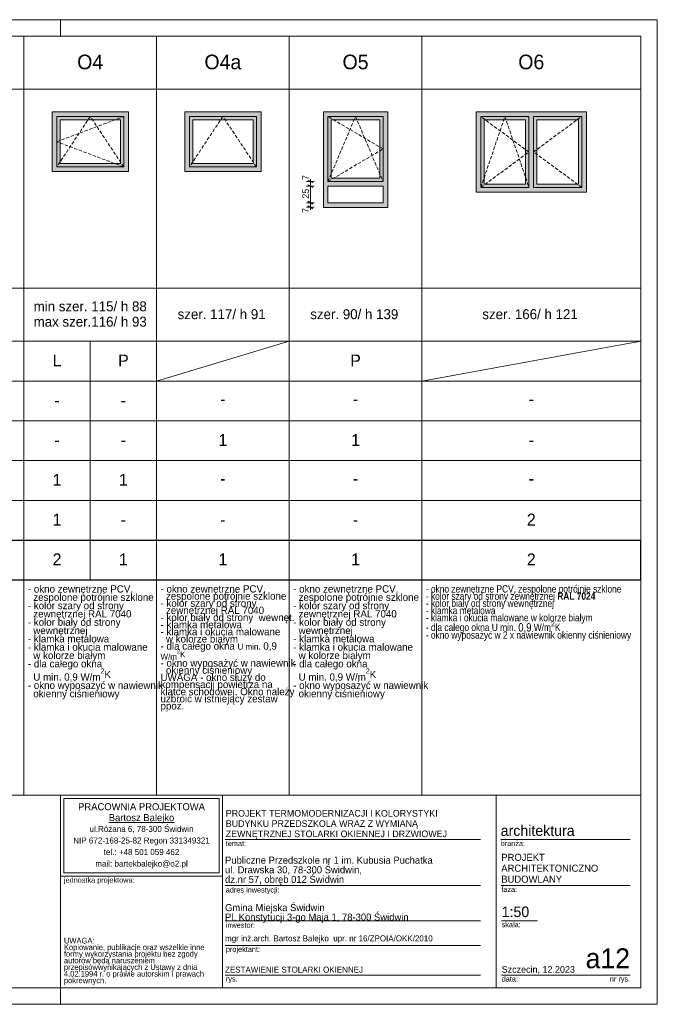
# Model space of a CAD drawing. Extents: x -11111 to 81789, y 5521 to 20371.
# Tile 5 of 13: x 24176 to 33789, y 5521 to 20371. Entities that reach past the tile are written whole.
import ezdxf

# ---------------------------------------------------------------- set-up
doc = ezdxf.new("R2010")
doc.units = 0
doc.header["$MEASUREMENT"] = 0
doc.linetypes.add('Krawędzie ukryte', pattern=[75, 50, -25])
doc.layers.add('Arch kolorystyka_Nr_Pióra__81', color=7, linetype='Continuous', lineweight=13, true_color=0x6a6a6a)
doc.layers.add('Arch okna_Nr_Pióra__82', color=7, linetype='Continuous', lineweight=20, true_color=0xaaaaaa)
for name, color, linetype, lineweight in [('Arch okna_Nr_Pióra__5', 7, 'Continuous', 13), ('Arch opisy okien_Nr_Pióra__1', 7, 'Continuous', 25), ('Arch opisy_Nr_Pióra__1', 7, 'Continuous', 25), ('Arch opisy_Nr_Pióra__21', 7, 'Continuous', 13), ('Arch opisy_Nr_Pióra__7', 7, 'Continuous', 13), ('ARCH TABELA_Nr_Pióra__1', 7, 'Continuous', 25), ('ARCH TABELA_Nr_Pióra__21', 7, 'Continuous', 13), ('ARCH TABELA_Nr_Pióra__7', 7, 'Continuous', 13), ('Arch wymiary_Nr_Pióra__5', 7, 'Continuous', 13), ('INWENT. OKNA_Nr_Pióra__5', 7, 'Continuous', 13), ('INWENT.ŚCIANY_Nr_Pióra__5', 7, 'Continuous', 13)]:
    doc.layers.add(name, color=color, linetype=linetype, lineweight=lineweight)
doc.layers.add('Arch wymiary', color=7, linetype='Continuous')
doc.styles.add('GENERATED_STYLE_1', font='txt')
doc.styles.add('GENERATED_STYLE_2', font='txt')
doc.styles.add('GENERATED_STYLE_3', font='txt')
doc.styles.add('GENERATED_STYLE_4', font='txt')
doc.styles.add('GENERATED_STYLE_5', font='txt')
doc.styles.add('GENERATED_STYLE_6', font='txt')
doc.styles.add('GENERATED_STYLE_7', font='txt')
doc.dimstyles.new('GENERATED_STYLE__2', dxfattribs={"dimtxt": 100, "dimasz": 57, "dimexe": 0.18, "dimexo": 0, "dimgap": 0.09, "dimtad": 1, "dimdec": 0, "dimlfac": 0.1, "dimzin": 0, "dimdsep": 46, "dimtxsty": 'GENERATED_STYLE_1', "dimblk": 'ARROWHEAD_2', "dimblk1": 'ARROWHEAD_2', "dimblk2": 'ARROWHEAD_2', "dimcen": 0.09, "dimclrd": 7, "dimclre": 7, "dimclrt": 7, "dimadec": 0, "dimazin": 0, "dimtfac": 1, "dimtdec": 4, "dimtmove": 0, "dimatfit": 3, "dimfxl": 0, "dimtolj": 1, "dimtzin": 0, "dimarcsym": 0})

# ---------------------------------------------------------------- blocks, each defined once
blk = doc.blocks.new('*D100')
at = {"layer": 'Arch wymiary_Nr_Pióra__5', "linetype": 'Continuous'}
for p, q in [((28614, 17611), (28502, 17611)), ((28614, 17541), (28502, 17541)), ((28520, 17632), (28595, 17589)), ((28520, 17562), (28595, 17519)), ((28558, 17541), (28558, 17611)), ((28558, 17504), (28558, 17541))]:
    blk.add_line(p, q, dxfattribs=at)
at = {"layer": 'Arch wymiary_Nr_Pióra__5', "char_height": 100, "attachment_point": 7, "rotation": 90, "style": 'GENERATED_STYLE_1'}
for s, insert in [('{7}', (28538, 17952)), ('{25}', (28538, 17672)), ('{7}', (28538, 17455))]:
    blk.add_mtext(s, dxfattribs=dict(at, insert=insert))
blk = doc.blocks.new('ARROWHEAD_2')
at = {"color": 0, "linetype": 'Continuous', "lineweight": 0}
for p, q in [((0, 0), (-1, 0)), ((-0.38, -0.66), (0.38, 0.66))]:
    blk.add_line(p, q, dxfattribs=at)
blk = doc.blocks.new('*D101')
at = {"layer": 'Arch wymiary_Nr_Pióra__5', "linetype": 'Continuous'}
for p, q in [((28614, 17861), (28502, 17861)), ((28520, 17882), (28595, 17839)), ((28558, 17611), (28558, 17861)), ((28614, 17611), (28502, 17611)), ((28520, 17632), (28595, 17589))]:
    blk.add_line(p, q, dxfattribs=at)
at = {"layer": 'Arch wymiary_Nr_Pióra__5', "char_height": 100, "attachment_point": 7, "rotation": 90, "style": 'GENERATED_STYLE_1'}
for s, insert in [('{7}', (28538, 17952)), ('{25}', (28538, 17672)), ('{7}', (28538, 17455))]:
    blk.add_mtext(s, dxfattribs=dict(at, insert=insert))
blk = doc.blocks.new('*D102')
at = {"layer": 'Arch wymiary_Nr_Pióra__5', "linetype": 'Continuous'}
for p, q in [((28614, 17931), (28502, 17931)), ((28614, 17861), (28502, 17861)), ((28595, 17909), (28520, 17952)), ((28520, 17882), (28595, 17839)), ((28558, 17931), (28558, 17967)), ((28558, 17861), (28558, 17931))]:
    blk.add_line(p, q, dxfattribs=at)
at = {"layer": 'Arch wymiary_Nr_Pióra__5', "char_height": 100, "attachment_point": 7, "rotation": 90, "style": 'GENERATED_STYLE_1'}
for s, insert in [('{7}', (28538, 17952)), ('{25}', (28538, 17672)), ('{7}', (28538, 17455))]:
    blk.add_mtext(s, dxfattribs=dict(at, insert=insert))

msp = doc.modelspace()

# ---------------------------------------------------------------- hatches: boundary and pattern name
at = {"layer": 'Arch kolorystyka_Nr_Pióra__81', "linetype": 'Continuous'}
h = msp.add_hatch(color=256, dxfattribs=at)
h.paths.add_polyline_path([(31059.1, 17770.6), (32719.1, 17770.6), (32719.1, 18980.6), (31059.1, 18980.6)], flags=0)
h.paths.add_polyline_path([(31179.1, 17890.6), (31804.1, 17890.6), (31804.1, 18860.6), (31179.1, 18860.6)], flags=0)
h.paths.add_polyline_path([(31974.1, 17890.6), (32599.1, 17890.6), (32599.1, 18860.6), (31974.1, 18860.6)], flags=0)
at = {"layer": 'Arch okna_Nr_Pióra__82', "linetype": 'Continuous'}
h = msp.add_hatch(color=256, dxfattribs=at)
h.paths.add_polyline_path([(25814.1, 18080.6), (25814.1, 18980.6), (24664.1, 18980.6), (24664.1, 18080.6)], flags=0)
h.paths.add_polyline_path([(25694.1, 18200.6), (24784.1, 18200.6), (24784.1, 18860.6), (25694.1, 18860.6)], flags=0)
h = msp.add_hatch(color=256, dxfattribs=at)
h.paths.add_polyline_path([(27814.1, 18080.6), (27814.1, 18980.6), (26664.1, 18980.6), (26664.1, 18080.6)], flags=0)
h.paths.add_polyline_path([(27694.1, 18200.6), (26784.1, 18200.6), (26784.1, 18860.6), (27694.1, 18860.6)], flags=0)
h = msp.add_hatch(color=256, dxfattribs=at)
h.paths.add_polyline_path([(28754.1, 17540.6), (29724.1, 17540.6), (29724.1, 18980.6), (28754.1, 18980.6)], flags=0)
h.paths.add_polyline_path([(28874.1, 17980.6), (29604.1, 17980.6), (29604.1, 18860.6), (28874.1, 18860.6)], flags=0)
h.paths.add_polyline_path([(28824.1, 17610.6), (29654.1, 17610.6), (29654.1, 17860.6), (28824.1, 17860.6)], flags=0)

# ---------------------------------------------------------------- linework, layer by layer
at = {"layer": 'Arch okna_Nr_Pióra__5', "linetype": 'Krawędzie ukryte'}
for p, q in [((24734.1, 18530.6), (25744.1, 18910.6)), ((25239.1, 18910.6), (24734.1, 18150.6)), ((25744.1, 18150.6), (25239.1, 18910.6)), ((27239.1, 18910.6), (26734.1, 18150.6)), ((27744.1, 18150.6), (27239.1, 18910.6)), ((29654.1, 18420.6), (28824.1, 18910.6)), ((28824.1, 17930.6), (29239.1, 18910.6)), ((29239.1, 18910.6), (29654.1, 17930.6)), ((31854.1, 18375.6), (31129.1, 18910.6)), ((31129.1, 17840.6), (31491.6, 18910.6)), ((31491.6, 18910.6), (31854.1, 17840.6)), ((31924.1, 18375.6), (32649.1, 18910.6)), ((25744.1, 18150.6), (24734.1, 18530.6)), ((28824.1, 17930.6), (29654.1, 18420.6)), ((31129.1, 17840.6), (31854.1, 18375.6)), ((32649.1, 17840.6), (31924.1, 18375.6))]:
    msp.add_line(p, q, dxfattribs=at)
at = {"layer": 'Arch opisy_Nr_Pióra__1', "linetype": 'Continuous'}
for p, q in [((14389.1, 12520.6), (33539.1, 12520.6)), ((33539.1, 11920.6), (33539.1, 12520.6)), ((14389.1, 11920.6), (33539.1, 11920.6))]:
    msp.add_line(p, q, dxfattribs=at)
at = {"layer": 'Arch opisy_Nr_Pióra__21', "linetype": 'Continuous'}
for p, q in [((14389.1, 20120.6), (33539.1, 20120.6)), ((24239.1, 20120.6), (24239.1, 8676.2)), ((26239.1, 20120.6), (26239.1, 8676.2)), ((28239.1, 20120.6), (28239.1, 8676.2)), ((30239.1, 20120.6), (30239.1, 8676.2)), ((33539.1, 5770.6), (33539.1, 20120.6)), ((14389.1, 19320.6), (33539.1, 19320.6)), ((14389.1, 16320.6), (33539.1, 16320.6)), ((14389.1, 15520.6), (33539.1, 15520.6)), ((25239.1, 15520.6), (25239.1, 11920.6)), ((26239.1, 14920.6), (28239.1, 15520.6)), ((30239.1, 14920.6), (33539.1, 15520.6)), ((14389.1, 14920.6), (33539.1, 14920.6)), ((14389.1, 14320.6), (33539.1, 14320.6)), ((14389.1, 13720.6), (33539.1, 13720.6)), ((14389.1, 13120.6), (33539.1, 13120.6)), ((33539.1, 8676.2), (14389.1, 8676.2)), ((33539.1, 5770.6), (14389.1, 5770.6))]:
    msp.add_line(p, q, dxfattribs=at)
at = {"layer": 'ARCH TABELA_Nr_Pióra__21', "linetype": 'Continuous'}
for p, q in [((12889.1, 20370.6), (33789.1, 20370.6)), ((24789.1, 20120.6), (24789.1, 20370.6)), ((24789.1, 20120.6), (24789.1, 20370.6)), ((24789.1, 20120.6), (24789.1, 20370.6)), ((33789.1, 20370.6), (33789.1, 5520.6)), ((24789.1, 8676.2), (33539.1, 8676.2)), ((24789.1, 5770.6), (24789.1, 8676.2)), ((24789.1, 7452.8), (24789.1, 8676.2)), ((24789.1, 8676.2), (27235.9, 8676.2)), ((24842.3, 8623), (27182.7, 8623)), ((24842.3, 7506), (24842.3, 8623)), ((27182.7, 7506), (27182.7, 8623)), ((27235.9, 8676.2), (27235.9, 5770.6)), ((27235.9, 7452.8), (27235.9, 8676.2)), ((31358.2, 8676.2), (31358.2, 5770.6)), ((33539.1, 8676.2), (33539.1, 5770.6)), ((27235.9, 5770.6), (27235.9, 8476.2)), ((27272, 8005.4), (31121.9, 8005.4)), ((31427.9, 8005.4), (33377.6, 8005.4)), ((24789.1, 7452.8), (27235.9, 7452.8)), ((24842.3, 7506), (27182.7, 7506)), ((27272, 7313.3), (31121.9, 7313.3)), ((31436.6, 7313.3), (33377.6, 7313.3)), ((27272, 6781.3), (31121.9, 6781.3)), ((31442.5, 6781.3), (31982.3, 6781.3)), ((27272, 6409.3), (31121.9, 6409.3)), ((27272, 5961.8), (31121.9, 5961.8)), ((31442.5, 5961.8), (32583.4, 5961.8)), ((32559.3, 5961.8), (33377.6, 5961.8)), ((24789.1, 5770.6), (27235.9, 5770.6)), ((24789.1, 5520.6), (24789.1, 5770.6)), ((24789.1, 5520.6), (24789.1, 5770.6)), ((24789.1, 5520.6), (24789.1, 5770.6)), ((33539.1, 5770.6), (27235.9, 5770.6)), ((33789.1, 5520.6), (12889.1, 5520.6))]:
    msp.add_line(p, q, dxfattribs=at)
at = {"layer": 'INWENT. OKNA_Nr_Pióra__5', "linetype": 'Continuous'}
for p, q in [((25744.1, 18910.6), (24734.1, 18910.6)), ((24734.1, 18150.6), (24734.1, 18910.6)), ((24784.1, 18200.6), (24784.1, 18860.6)), ((25694.1, 18860.6), (24784.1, 18860.6)), ((25694.1, 18200.6), (25694.1, 18860.6)), ((25744.1, 18150.6), (25744.1, 18910.6)), ((27744.1, 18910.6), (26734.1, 18910.6)), ((26734.1, 18150.6), (26734.1, 18910.6)), ((26784.1, 18200.6), (26784.1, 18860.6)), ((27694.1, 18860.6), (26784.1, 18860.6)), ((27694.1, 18200.6), (27694.1, 18860.6)), ((27744.1, 18150.6), (27744.1, 18910.6)), ((28824.1, 18910.6), (29654.1, 18910.6)), ((28824.1, 17930.6), (28824.1, 18910.6)), ((28874.1, 17980.6), (28874.1, 18860.6)), ((28874.1, 18860.6), (29604.1, 18860.6)), ((29604.1, 17980.6), (29604.1, 18860.6)), ((29654.1, 17930.6), (29654.1, 18910.6)), ((31129.1, 18910.6), (31129.1, 17840.6)), ((31854.1, 18910.6), (31129.1, 18910.6)), ((31179.1, 18860.6), (31179.1, 17890.6)), ((31804.1, 18860.6), (31179.1, 18860.6)), ((31804.1, 18860.6), (31804.1, 17890.6)), ((31854.1, 18910.6), (31854.1, 17840.6)), ((32649.1, 18910.6), (31924.1, 18910.6)), ((31924.1, 18910.6), (31924.1, 17840.6)), ((31974.1, 18860.6), (31974.1, 17890.6)), ((32599.1, 18860.6), (31974.1, 18860.6)), ((32599.1, 18860.6), (32599.1, 17890.6)), ((32649.1, 18910.6), (32649.1, 17840.6)), ((25744.1, 18150.6), (24734.1, 18150.6)), ((25694.1, 18200.6), (24784.1, 18200.6)), ((27744.1, 18150.6), (26734.1, 18150.6)), ((27694.1, 18200.6), (26784.1, 18200.6)), ((28874.1, 17980.6), (29604.1, 17980.6)), ((28824.1, 17930.6), (29654.1, 17930.6)), ((28824.1, 17610.6), (28824.1, 17860.6)), ((28824.1, 17860.6), (29654.1, 17860.6)), ((29654.1, 17610.6), (29654.1, 17860.6)), ((31854.1, 17840.6), (31129.1, 17840.6)), ((31804.1, 17890.6), (31179.1, 17890.6)), ((32649.1, 17840.6), (31924.1, 17840.6)), ((32599.1, 17890.6), (31974.1, 17890.6)), ((28824.1, 17610.6), (29654.1, 17610.6))]:
    msp.add_line(p, q, dxfattribs=at)
at = {"layer": 'INWENT.ŚCIANY_Nr_Pióra__5', "linetype": 'Continuous'}
for p, q in [((25814.1, 18980.6), (24664.1, 18980.6)), ((24664.1, 18080.6), (24664.1, 18980.6)), ((25814.1, 18080.6), (25814.1, 18980.6)), ((27814.1, 18980.6), (26664.1, 18980.6)), ((26664.1, 18080.6), (26664.1, 18980.6)), ((27814.1, 18080.6), (27814.1, 18980.6)), ((28754.1, 18980.6), (28754.1, 17540.6)), ((28754.1, 18980.6), (29724.1, 18980.6)), ((29724.1, 18980.6), (29724.1, 17540.6)), ((32719.1, 18980.6), (31059.1, 18980.6)), ((31059.1, 18980.6), (31059.1, 17770.6)), ((32719.1, 18980.6), (32719.1, 17770.6)), ((25814.1, 18080.6), (24664.1, 18080.6)), ((27814.1, 18080.6), (26664.1, 18080.6)), ((32719.1, 17770.6), (31059.1, 17770.6)), ((28754.1, 17540.6), (29724.1, 17540.6))]:
    msp.add_line(p, q, dxfattribs=at)

# ---------------------------------------------------------------- texts
at = {"layer": 'Arch opisy okien_Nr_Pióra__1', "linetype": 'Continuous', "attachment_point": 2}
for s, insert, char_height, style in [('{O4}', (25239.1, 19843.2), 220, 'GENERATED_STYLE_3'), ('{O4a}', (27239.1, 19843.2), 220, 'GENERATED_STYLE_3'), ('{O5}', (29239.1, 19843.2), 220, 'GENERATED_STYLE_3'), ('{O6}', (31889.1, 19843.2), 220, 'GENERATED_STYLE_3'), ('{szer. 117/ h 91 }', (27220.4, 16004.2), 150, 'GENERATED_STYLE_2'), ('{szer. 90/ h 139 }', (29220.4, 16004.2), 150, 'GENERATED_STYLE_2'), ('{szer. 166/ h 121 }', (31870.4, 16004.2), 150, 'GENERATED_STYLE_2'), ('{L}', (24739.1, 15320.9), 180, 'GENERATED_STYLE_2'), ('{P}', (25739.1, 15320.9), 180, 'GENERATED_STYLE_2'), ('{P}', (29239.1, 15320.9), 180, 'GENERATED_STYLE_2'), ('{-}', (24739.1, 14720.9), 180, 'GENERATED_STYLE_2'), ('{-}', (25739.1, 14720.9), 180, 'GENERATED_STYLE_2'), ('{1}', (27239.1, 14120.9), 180, 'GENERATED_STYLE_2'), ('{1}', (29239.1, 14120.9), 180, 'GENERATED_STYLE_2'), ('{-}', (24739.1, 14120.9), 180, 'GENERATED_STYLE_2'), ('{-}', (25739.1, 14120.9), 180, 'GENERATED_STYLE_2'), ('{-}', (31889.1, 14120.9), 180, 'GENERATED_STYLE_2'), ('{1}', (24739.1, 13520.9), 180, 'GENERATED_STYLE_2'), ('{1}', (25739.1, 13520.9), 180, 'GENERATED_STYLE_2'), ('{1}', (24739.1, 12920.9), 180, 'GENERATED_STYLE_2'), ('{2}', (31889.1, 12920.9), 180, 'GENERATED_STYLE_2'), ('{-}', (25739.1, 12920.9), 180, 'GENERATED_STYLE_2'), ('{-}', (27239.1, 12920.9), 180, 'GENERATED_STYLE_2'), ('{-}', (29239.1, 12920.9), 180, 'GENERATED_STYLE_2'), ('{2}', (24739.1, 12320.9), 180, 'GENERATED_STYLE_3'), ('{1}', (25739.1, 12320.9), 180, 'GENERATED_STYLE_3'), ('{1}', (27239.1, 12320.9), 180, 'GENERATED_STYLE_3'), ('{1}', (29239.1, 12320.9), 180, 'GENERATED_STYLE_3'), ('{2}', (31889.1, 12320.9), 180, 'GENERATED_STYLE_3')]:
    msp.add_mtext(s, dxfattribs=dict(at, insert=insert, char_height=char_height, style=style))
at = {"layer": 'Arch opisy okien_Nr_Pióra__1', "linetype": 'Continuous', "insert": (25239.1, 16122.1), "char_height": 150, "width": 2370.8, "attachment_point": 2, "line_spacing_factor": 0.925173, "style": 'GENERATED_STYLE_2'}
msp.add_mtext('{min szer. 115/ h 88\\Pmax szer.116/ h 93 }', dxfattribs=at)
at = {"layer": 'Arch opisy okien_Nr_Pióra__1', "linetype": 'Continuous', "char_height": 180, "attachment_point": 2, "rotation": 180, "style": 'GENERATED_STYLE_2'}
for insert in [(27239.1, 14520.3), (29239.1, 14520.3), (31889.1, 14520.3), (27239.1, 13320.3), (29239.1, 13320.3), (31889.1, 13320.3)]:
    msp.add_mtext('{-}', dxfattribs=dict(at, insert=insert))
at = {"layer": 'Arch opisy_Nr_Pióra__7', "linetype": 'Continuous', "char_height": 110, "attachment_point": 1, "style": 'GENERATED_STYLE_7'}
for s, insert, width, line_spacing_factor in [('{- okno zewnętrzne PCV, \\P  zespolone potrójnie szklone\\P- kolor szary od strony \\P  zewnętrznej RAL 7040 \\P- kolor biały od strony \\P  wewnętrznej  \\P- klamka metalowa\\P- klamka i okucia malowane \\P  w kolorze białym\\P- dla całego okna \\P  U min. 0,9 W/m\\A1{\\H0.7x;\\S2^  ;}K \\P- okno wyposażyć w nawiewnik\\P  okienny ciśnieniowy}', (24299.1, 11840.6), 1940, 0.683591), ('{- okno zewnętrzne PCV, \\P  zespolone potrójnie szklone\\P- kolor szary od strony \\P  zewnętrznej RAL 7040 \\P- kolor biały od strony  wewnęt.  \\P- klamka metalowa\\P- klamka i okucia malowane \\P  w kolorze białym\\P- dla całego okna \\H0.818182x;U min.\\H1.222222x; 0,9 \\H0.818182x;W/m\\A1{\\H0.7x;\\S2^  ;}K \\P\\H1.222222x;- okno wyposażyć w nawiewnik\\P  okienny ciśnieniowy\\PUWAGA - okno służy do \\Pkompensacji powietrza na \\Pklatce schodowej. Okno należy\\Puzbroić w istniejący zestaw ppoż.}', (26299.1, 11840.6), 1940, 0.586913), ('{- okno zewnętrzne PCV, \\P  zespolone potrójnie szklone\\P- kolor szary od strony \\P  zewnętrznej RAL 7040 \\P- kolor biały od strony \\P  wewnętrznej  \\P- klamka metalowa\\P- klamka i okucia malowane \\P  w kolorze białym\\P- dla całego okna \\P  U min. 0,9 W/m\\A1{\\H0.7x;\\S2^  ;}K \\P- okno wyposażyć w nawiewnik\\P  okienny ciśnieniowy}', (28299.1, 11840.6), 1940, 0.683591), ('\\A1;{\\fArial Narrow Europa Środkowa|b0|i0|c0|p34;- okno zewnętrzne PCV, zespolone potrójnie szklone\\P- kolor szary od strony zewnętrznej \\fArial Narrow Europa Środkowa|b1|i0|c0|p34;RAL 7024\\fArial Narrow Europa Środkowa|b0|i0|c0|p34; \\P- kolor biały od strony wewnętrznej  \\P- klamka metalowa\\P- klamka i okucia malowane w kolorze białym\\P- dla całego okna U min. \\H1.136364x;0,9\\H0.880000x; W/m\\A1{\\H0.7x;\\S2^  ;}K \\P- okno wyposażyć w 2 x nawiewnik okienny ciśnieniowy}', (30299.1, 11840.6), 3240, 0.591798)]:
    msp.add_mtext(s, dxfattribs=dict(at, insert=insert, width=width, line_spacing_factor=line_spacing_factor))
at = {"layer": 'ARCH TABELA_Nr_Pióra__1', "linetype": 'Continuous'}
for s, insert, char_height, attachment_point, line_spacing_factor, style in [('{\\pt11271.5;PROJEKT TERMOMODERNIZACJI I KOLORYSTYKI\\P\\pt11271.5;BUDYNKU PRZEDSZKOLA WRAZ Z WYMIANĄ \\P\\pt11271.5;ZEWNĘTRZNEJ STOLARKI OKIENNEJ I DRZWIOWEJ}', (27282.7, 8011.4), 100, 7, 0.927967, 'GENERATED_STYLE_5'), ('{Publiczne Przedszkole nr 1 im. Kubusia Puchatka\\Pul. Drawska 30, 78-300 Świdwin, \\Pdz.nr 57, obręb 012 Świdwin}', (27272, 7319.2), 106.383, 7, 0.817105, 'GENERATED_STYLE_4'), ('{PROJEKT \\PARCHITEKTONICZNO\\PBUDOWLANY}', (31436.6, 7790.7), 106.42, 1, 0.9285, 'GENERATED_STYLE_4'), ('{Gmina Miejska Świdwin\\PPl. Konstytucji 3-go Maja 1, 78-300 Świdwin}', (27272, 6750.7), 106.383, 7, 0.807442, 'GENERATED_STYLE_4'), ('{\\PZESTAWIENIE STOLARKI OKIENNEJ}', (27272, 6244.7), 90, 1, 1.043016, 'GENERATED_STYLE_5')]:
    msp.add_mtext(s, dxfattribs=dict(at, insert=insert, char_height=char_height, attachment_point=attachment_point, line_spacing_factor=line_spacing_factor, style=style))
at = {"layer": 'ARCH TABELA_Nr_Pióra__7', "linetype": 'Continuous', "insert": (26012.5, 8553.8), "char_height": 106.383, "attachment_point": 2, "line_spacing_factor": 0.926719, "style": 'GENERATED_STYLE_6'}
msp.add_mtext('{PRACOWNIA PROJEKTOWA\\P\\LBartosz Balejko}', dxfattribs=at)
at = {"layer": 'ARCH TABELA_Nr_Pióra__7', "linetype": 'Continuous', "style": 'GENERATED_STYLE_4'}
for s, insert, char_height, width, attachment_point, line_spacing_factor in [('{ul.Różana 6, 78-300 Świdwin\\PNIP 672-168-25-82 Regon 331349321\\Ptel.: +48 501 059 462\\Pmail: bartekbalejko@o2.pl}', (26012.5, 8210.6), 90.426, 2340.426, 2, 1.156383), ('{UWAGA:\\PKopiowanie, publikacje oraz wszelkie inne formy wykorzystania projektu bez zgody autorów będą naruszeniem przepisówwynikających z Ustawy z dnia 4.02.1994 r. o prawie autorskim i prawach pokrewnych.}', (24842.3, 6523.2), 85.1064, 2241.704, 1, 0.703415)]:
    msp.add_mtext(s, dxfattribs=dict(at, insert=insert, char_height=char_height, width=width, attachment_point=attachment_point, line_spacing_factor=line_spacing_factor))
for s, insert, char_height, attachment_point in [('{architektura}', (31427.9, 8219.7), 159.58, 1), ('{temat:}', (27282.7, 7987.1), 79.79, 1), ('{branża:}', (31427.9, 7987.1), 79.79, 1), ('{jednostka projektowa:}', (24842.3, 7434.6), 79.79, 1), ('{adres inwestycji:}', (27282.7, 7286.5), 79.79, 1), ('{faza:}', (31436.6, 7295.1), 79.79, 1), ('{1:50}', (31442.5, 6995.6), 159.58, 1), ('{inwestor:}', (27282.7, 6754.5), 79.79, 1), ('{skala:}', (31442.5, 6763.1), 79.79, 1), ('{mgr inż.arch. Bartosz Balejko  upr. nr 16/ZPOIA/OKK/2010}', (27272, 6560.2), 90, 1), ('{projektant:}', (27284.9, 6391.1), 79.79, 1), ('{a12}', (33377.6, 6364.7), 300, 3), ('{Szczecin, 12.2023}', (31442.5, 6097.5), 101.064, 1), ('{data:}', (31442.5, 5943.6), 79.79, 1), ('{rys.}', (27284.9, 5943.6), 79.79, 1), ('{nr rys.}', (33073.6, 5943.6), 79.79, 1)]:
    msp.add_mtext(s, dxfattribs=dict(at, insert=insert, char_height=char_height, attachment_point=attachment_point))

# ---------------------------------------------------------------- dimensions: what is measured, and where the dimension line sits
at = {"layer": 'Arch wymiary', "linetype": 'Continuous'}
for p1, p2, picture, middle in [((28754.1, 17540.6), (28824.1, 17610.6), '*D100', (28488, 17492.9)), ((28824.1, 17610.6), (28824.1, 17860.6), '*D101', (28488, 17747.5)), ((28824.1, 17860.6), (28824.1, 17930.6), '*D102', (28488, 17990.2))]:
    dim = msp.add_linear_dim(base=(28558, 17540.6), p1=p1, p2=p2, angle=90, dimstyle='GENERATED_STYLE__2', dxfattribs=at)
    dim.commit()
    dim.dimension.update_dxf_attribs({"geometry": picture, "text_midpoint": middle})

doc.saveas('drawing.dxf')
